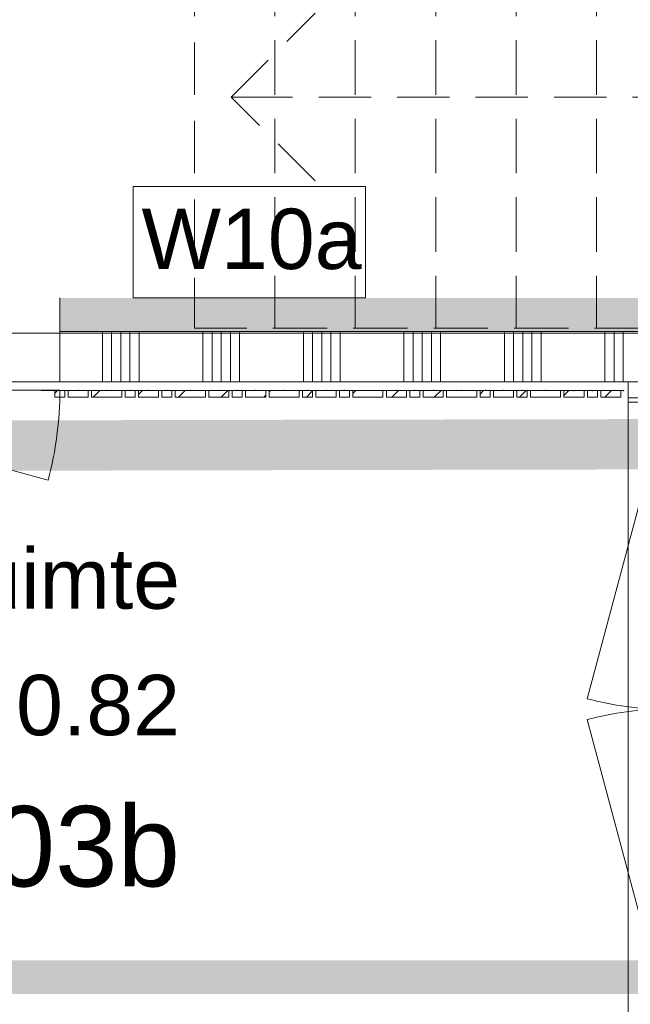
# Model space of a CAD drawing. Header units: millimetres. Extents: x -850 to 154668, y -80411 to 71019.
# Tile 202 of 236: x 75244 to 77066, y 8995 to 11931. Entities that reach past the tile are written whole.
import ezdxf
from ezdxf.enums import TextEntityAlignment as Align

# ---------------------------------------------------------------- set-up
doc = ezdxf.new("R2010")
doc.units = ezdxf.units.MM
doc.header["$MEASUREMENT"] = 0
for name, pattern in [('B0103', [8750, 2500, -1250, 2500, -1250, 0, -1250]), ('B0701', [234.119993, 155.999994, -78.119999]), ('B0703', [468.700004, 312.5, -156.200004])]:
    doc.linetypes.add(name, pattern=pattern)
for name, color, linetype in [('Info Wandafwerking aanduiding', 7, 'Continuous'), ('Info Wandafwerking aanduiding Doorsnede-arcering', 7, 'Continuous'), ('New_22 NC Binnenwanden', 7, 'Continuous'), ('New_22 NC Binnenwanden Deuren', 7, 'Continuous'), ('New_22 NC Binnenwanden Doorsnede-arcering', 7, 'Continuous'), ('New_24 Trappen', 7, 'Continuous'), ('New_Info Wandafwerking aanduiding', 7, 'Continuous'), ('New_Info Wandafwerking aanduiding Doorsnede-arcering', 7, 'Continuous'), ('New_Z Ruimtefuncties', 7, 'Continuous'), ('New_Z Ruimtefuncties Zone omranding', 7, 'Continuous'), ('New_Z Ruimtefuncties Zone tekst', 7, 'Continuous')]:
    doc.layers.add(name, color=color, linetype=linetype)
doc.styles.add('GENERATED_STYLE_1', font='arial.ttf')
doc.styles.add('GENERATED_STYLE_2', font='arial.ttf')
doc.linetypes.add('Regenwater', pattern='A,0,[1,UO-720 _wandafwerkingen BG_2022-06-211.Shx,S=11.404762,R=0,X=0,Y=0.005006],-1499.5,0', length=1499.5)
pattern_1 = [(45, (0, 0), (-63.63961, 63.63961), [])]

# ---------------------------------------------------------------- blocks, each defined once
blk = doc.blocks.new('Stair_3_1')
at = {"layer": 'New_24 Trappen', "color": 7, "linetype": 'B0701', "lineweight": 0}
for p, q in [((75765.3, 12331.2), (75765.3, 11011.2)), ((76005.3, 12331.2), (76005.3, 11011.2)), ((76005.3, 11011.2), (76005.3, 12331.2)), ((76245.3, 12331.2), (76245.3, 11011.2)), ((76245.3, 11011.2), (76245.3, 12331.2)), ((76485.3, 12331.2), (76485.3, 11011.2)), ((76485.3, 11011.2), (76485.3, 12331.2)), ((76725.3, 12331.2), (76725.3, 11011.2)), ((76725.3, 11011.2), (76725.3, 12331.2)), ((76965.3, 12331.2), (76965.3, 11011.2)), ((76965.3, 11011.2), (76965.3, 12331.2)), ((75875.1, 11699.8), (76125.1, 11949.8)), ((76005.3, 11699.8), (75875.1, 11699.8)), ((76125.1, 11449.8), (75875.1, 11699.8)), ((78165.3, 11699.8), (76005.3, 11699.8)), ((75765.3, 11011.2), (76005.3, 11011.2)), ((76005.3, 11011.2), (76245.3, 11011.2)), ((76245.3, 11011.2), (76485.3, 11011.2)), ((76485.3, 11011.2), (76725.3, 11011.2)), ((76725.3, 11011.2), (76965.3, 11011.2)), ((76965.3, 11011.2), (77205.3, 11011.2))]:
    blk.add_line(p, q, dxfattribs=at)
blk = doc.blocks.new('*X360')
at = {"layer": 'New_22 NC Binnenwanden Doorsnede-arcering', "color": 254, "linetype": 'Continuous', "lineweight": 0, "true_color": 0xe9ebeb}
for p, q in [((75490.3, 10850.7), (75490.3, 11000.7)), ((75517.7, 10850.7), (75517.7, 11000.7)), ((75545.1, 10850.7), (75545.1, 11000.7)), ((75572.6, 10850.7), (75572.6, 11000.7)), ((75600, 10850.7), (75600, 11000.7)), ((75790.3, 10850.7), (75790.3, 11000.7)), ((75817.7, 10850.7), (75817.7, 11000.7)), ((75845.1, 10850.7), (75845.1, 11000.7)), ((75872.6, 10850.7), (75872.6, 11000.7)), ((75900, 10850.7), (75900, 11000.7)), ((76090.3, 10850.7), (76090.3, 11000.7)), ((76117.7, 10850.7), (76117.7, 11000.7)), ((76145.1, 10850.7), (76145.1, 11000.7)), ((76172.6, 10850.7), (76172.6, 11000.7)), ((76200, 10850.7), (76200, 11000.7)), ((76390.3, 10850.7), (76390.3, 11000.7)), ((76417.7, 10850.7), (76417.7, 11000.7)), ((76445.1, 10850.7), (76445.1, 11000.7)), ((76472.6, 10850.7), (76472.6, 11000.7)), ((76500, 10850.7), (76500, 11000.7)), ((76690.3, 10850.7), (76690.3, 11000.7)), ((76717.7, 10850.7), (76717.7, 11000.7)), ((76745.1, 10850.7), (76745.1, 11000.7)), ((76772.6, 10850.7), (76772.6, 11000.7)), ((76800, 10850.7), (76800, 11000.7)), ((76990.3, 10850.7), (76990.3, 11000.7)), ((77017.7, 10850.7), (77017.7, 11000.7)), ((77045.1, 10850.7), (77045.1, 11000.7))]:
    blk.add_line(p, q, dxfattribs=at)
blk = doc.blocks.new('D1 22_6')
at = {"layer": 'New_22 NC Binnenwanden Deuren', "color": 1, "linetype": 'Continuous', "lineweight": 0}
for q in [(-481.8, 267.6), (-517, 0)]:
    blk.add_line((517, 0), q, dxfattribs=at)
at = {"layer": 'New_22 NC Binnenwanden Deuren', "color": 7, "linetype": 'Continuous', "lineweight": 0}
for p, q in [((-517, -25), (-517, -139)), ((-517, -25), (-517, -139)), ((517, -25), (517, -139)), ((517, -25), (517, -139)), ((-517, -139), (-517, -175)), ((517, -139), (517, -175))]:
    blk.add_line(p, q, dxfattribs=at)
at = {"layer": 'New_22 NC Binnenwanden Deuren', "color": 1, "linetype": 'Continuous', "lineweight": 0}
blk.add_arc((517, 0), 1034, 165, 180, dxfattribs=at)
blk = doc.blocks.new('Wall_85_1', base_point=(74268, 10850.7))
at = {"layer": 'New_22 NC Binnenwanden', "color": 8, "linetype": 'Continuous', "lineweight": 0, "true_color": 0x778488}
for p, q in [((75363.7, 10964.7), (75363.7, 11000.7)), ((75363.7, 10850.7), (75363.7, 10964.7))]:
    blk.add_line(p, q, dxfattribs=at)
at = {"layer": 'New_22 NC Binnenwanden', "color": 8, "linetype": 'Continuous', "lineweight": 0, "true_color": 0x778488, "flags": 128}
for points in [[(79555, 11000.7), (75363.7, 11000.7)], [(75363.7, 10850.7), (79555, 10850.7)]]:
    blk.add_lwpolyline(points, dxfattribs=at)
at = {"layer": 'New_22 NC Binnenwanden', "color": 8, "lineweight": 0, "true_color": 0x778488}
blk.add_blockref('*X360', (0, 0), dxfattribs=at)
at = {"layer": 'New_22 NC Binnenwanden Deuren', "color": 1, "linetype": 'Continuous', "lineweight": 0, "zscale": 1000, "rotation": 180}
blk.add_blockref('D1 22_6', (74846.7, 10825.7), dxfattribs=at)
blk = doc.blocks.new('Curtain Wall_13_1')
at = {"layer": 'New_22 NC Binnenwanden Doorsnede-arcering', "linetype": 'Continuous', "lineweight": 0, "true_color": 0x000000}
h = blk.add_hatch(dxfattribs=at)
h.set_pattern_fill('310_Naaldhout__01__0001', color=18, style=0, pattern_type=2)
h.set_pattern_definition(pattern_1)
h.paths.add_polyline_path([(75348, 10805.4), (75378, 10805.4), (75378, 10825.4), (75348, 10825.4)])
h = blk.add_hatch(dxfattribs=at)
h.set_pattern_fill('310_Naaldhout__01__0001', color=18, style=0, pattern_type=2)
h.set_pattern_definition(pattern_1)
h.paths.add_polyline_path([(75388, 10805.4), (75448, 10805.4), (75448, 10825.4), (75388, 10825.4)])
h = blk.add_hatch(dxfattribs=at)
h.set_pattern_fill('310_Naaldhout__01__0001', color=18, style=0, pattern_type=2)
h.set_pattern_definition(pattern_1)
h.paths.add_polyline_path([(75458, 10805.4), (75548, 10805.4), (75548, 10825.4), (75458, 10825.4)])
h = blk.add_hatch(dxfattribs=at)
h.set_pattern_fill('310_Naaldhout__01__0001', color=18, style=0, pattern_type=2)
h.set_pattern_definition(pattern_1)
h.paths.add_polyline_path([(75558, 10805.4), (75588, 10805.4), (75588, 10825.4), (75558, 10825.4)])
h = blk.add_hatch(dxfattribs=at)
h.set_pattern_fill('310_Naaldhout__01__0001', color=18, style=0, pattern_type=2)
h.set_pattern_definition(pattern_1)
h.paths.add_polyline_path([(75598, 10805.4), (75658, 10805.4), (75658, 10825.4), (75598, 10825.4)])
h = blk.add_hatch(dxfattribs=at)
h.set_pattern_fill('310_Naaldhout__01__0001', color=18, style=0, pattern_type=2)
h.set_pattern_definition(pattern_1)
h.paths.add_polyline_path([(75668, 10805.4), (75698, 10805.3), (75698, 10825.3), (75668, 10825.4)])
h = blk.add_hatch(dxfattribs=at)
h.set_pattern_fill('310_Naaldhout__01__0001', color=18, style=0, pattern_type=2)
h.set_pattern_definition(pattern_1)
h.paths.add_polyline_path([(75708, 10805.3), (75798, 10805.3), (75798, 10825.3), (75708, 10825.3)])
h = blk.add_hatch(dxfattribs=at)
h.set_pattern_fill('310_Naaldhout__01__0001', color=18, style=0, pattern_type=2)
h.set_pattern_definition(pattern_1)
h.paths.add_polyline_path([(75808, 10805.3), (75868, 10805.3), (75868, 10825.3), (75808, 10825.3)])
h = blk.add_hatch(dxfattribs=at)
h.set_pattern_fill('310_Naaldhout__01__0001', color=18, style=0, pattern_type=2)
h.set_pattern_definition(pattern_1)
h.paths.add_polyline_path([(75878, 10805.3), (75908, 10805.3), (75908, 10825.3), (75878, 10825.3)])
h = blk.add_hatch(dxfattribs=at)
h.set_pattern_fill('310_Naaldhout__01__0001', color=18, style=0, pattern_type=2)
h.set_pattern_definition(pattern_1)
h.paths.add_polyline_path([(75918, 10805.3), (75978, 10805.3), (75978, 10825.3), (75918, 10825.3)])
h = blk.add_hatch(dxfattribs=at)
h.set_pattern_fill('310_Naaldhout__01__0001', color=18, style=0, pattern_type=2)
h.set_pattern_definition(pattern_1)
h.paths.add_polyline_path([(75988, 10805.3), (76078, 10805.2), (76078, 10825.2), (75988, 10825.3)])
h = blk.add_hatch(dxfattribs=at)
h.set_pattern_fill('310_Naaldhout__01__0001', color=18, style=0, pattern_type=2)
h.set_pattern_definition(pattern_1)
h.paths.add_polyline_path([(76088, 10805.2), (76118, 10805.2), (76118, 10825.2), (76088, 10825.2)])
h = blk.add_hatch(dxfattribs=at)
h.set_pattern_fill('310_Naaldhout__01__0001', color=18, style=0, pattern_type=2)
h.set_pattern_definition(pattern_1)
h.paths.add_polyline_path([(76128, 10805.2), (76188, 10805.2), (76188, 10825.2), (76128, 10825.2)])
h = blk.add_hatch(dxfattribs=at)
h.set_pattern_fill('310_Naaldhout__01__0001', color=18, style=0, pattern_type=2)
h.set_pattern_definition(pattern_1)
h.paths.add_polyline_path([(76198, 10805.2), (76228, 10805.2), (76228, 10825.2), (76198, 10825.2)])
h = blk.add_hatch(dxfattribs=at)
h.set_pattern_fill('310_Naaldhout__01__0001', color=18, style=0, pattern_type=2)
h.set_pattern_definition(pattern_1)
h.paths.add_polyline_path([(76238, 10805.2), (76328, 10805.2), (76328, 10825.2), (76238, 10825.2)])
h = blk.add_hatch(dxfattribs=at)
h.set_pattern_fill('310_Naaldhout__01__0001', color=18, style=0, pattern_type=2)
h.set_pattern_definition(pattern_1)
h.paths.add_polyline_path([(76338, 10805.2), (76398, 10805.2), (76398, 10825.2), (76338, 10825.2)])
h = blk.add_hatch(dxfattribs=at)
h.set_pattern_fill('310_Naaldhout__01__0001', color=18, style=0, pattern_type=2)
h.set_pattern_definition(pattern_1)
h.paths.add_polyline_path([(76408, 10805.2), (76438, 10805.2), (76438, 10825.2), (76408, 10825.2)])
h = blk.add_hatch(dxfattribs=at)
h.set_pattern_fill('310_Naaldhout__01__0001', color=18, style=0, pattern_type=2)
h.set_pattern_definition(pattern_1)
h.paths.add_polyline_path([(76448, 10805.2), (76508, 10805.1), (76508, 10825.1), (76448, 10825.2)])
h = blk.add_hatch(dxfattribs=at)
h.set_pattern_fill('310_Naaldhout__01__0001', color=18, style=0, pattern_type=2)
h.set_pattern_definition(pattern_1)
h.paths.add_polyline_path([(76518, 10805.1), (76608, 10805.1), (76608, 10825.1), (76518, 10825.1)])
h = blk.add_hatch(dxfattribs=at)
h.set_pattern_fill('310_Naaldhout__01__0001', color=18, style=0, pattern_type=2)
h.set_pattern_definition(pattern_1)
h.paths.add_polyline_path([(76618, 10805.1), (76648, 10805.1), (76648, 10825.1), (76618, 10825.1)])
h = blk.add_hatch(dxfattribs=at)
h.set_pattern_fill('310_Naaldhout__01__0001', color=18, style=0, pattern_type=2)
h.set_pattern_definition(pattern_1)
h.paths.add_polyline_path([(76658, 10805.1), (76718, 10805.1), (76718, 10825.1), (76658, 10825.1)])
h = blk.add_hatch(dxfattribs=at)
h.set_pattern_fill('310_Naaldhout__01__0001', color=18, style=0, pattern_type=2)
h.set_pattern_definition(pattern_1)
h.paths.add_polyline_path([(76728, 10805.1), (76758, 10805.1), (76758, 10825.1), (76728, 10825.1)])
h = blk.add_hatch(dxfattribs=at)
h.set_pattern_fill('310_Naaldhout__01__0001', color=18, style=0, pattern_type=2)
h.set_pattern_definition(pattern_1)
h.paths.add_polyline_path([(76768, 10805.1), (76858, 10805), (76858, 10825), (76768, 10825.1)])
h = blk.add_hatch(dxfattribs=at)
h.set_pattern_fill('310_Naaldhout__01__0001', color=18, style=0, pattern_type=2)
h.set_pattern_definition(pattern_1)
h.paths.add_polyline_path([(76868, 10805), (76928, 10805), (76928, 10825), (76868, 10825)])
h = blk.add_hatch(dxfattribs=at)
h.set_pattern_fill('310_Naaldhout__01__0001', color=18, style=0, pattern_type=2)
h.set_pattern_definition(pattern_1)
h.paths.add_polyline_path([(76938, 10805), (76968, 10805), (76968, 10825), (76938, 10825)])
h = blk.add_hatch(dxfattribs=at)
h.set_pattern_fill('310_Naaldhout__01__0001', color=18, style=0, pattern_type=2)
h.set_pattern_definition(pattern_1)
h.paths.add_polyline_path([(76978, 10805), (77038, 10805), (77038, 10825), (76978, 10825)])
at = {"layer": 'New_22 NC Binnenwanden', "color": 9, "linetype": 'B0703', "lineweight": 0}
for p, q in [((75363, 10825.4), (75308, 10825.4)), ((75418, 10825.4), (75363, 10825.4)), ((75503, 10825.4), (75418, 10825.4)), ((75573, 10825.4), (75503, 10825.4)), ((75628, 10825.4), (75573, 10825.4)), ((75683, 10825.3), (75628, 10825.4)), ((75753, 10825.3), (75683, 10825.3)), ((75838, 10825.3), (75753, 10825.3)), ((75893, 10825.3), (75838, 10825.3)), ((75948, 10825.3), (75893, 10825.3)), ((76033, 10825.3), (75948, 10825.3)), ((76103, 10825.2), (76033, 10825.3)), ((76158, 10825.2), (76103, 10825.2)), ((76213, 10825.2), (76158, 10825.2)), ((76283, 10825.2), (76213, 10825.2)), ((76368, 10825.2), (76283, 10825.2)), ((76423, 10825.2), (76368, 10825.2)), ((76478, 10825.1), (76423, 10825.2)), ((76563, 10825.1), (76478, 10825.1)), ((76633, 10825.1), (76563, 10825.1)), ((76688, 10825.1), (76633, 10825.1)), ((76743, 10825.1), (76688, 10825.1)), ((76813, 10825.1), (76743, 10825.1)), ((76898, 10825), (76813, 10825.1)), ((76953, 10825), (76898, 10825)), ((77008, 10825), (76953, 10825)), ((77046.3, 10825), (77008, 10825))]:
    blk.add_line(p, q, dxfattribs=at)
at = {"layer": 'New_22 NC Binnenwanden', "color": 1, "linetype": 'Continuous', "lineweight": 0}
for p, q in [((75308, 10825.4), (75363, 10825.4)), ((75363, 10825.4), (75418, 10825.4)), ((75418, 10825.4), (75503, 10825.4)), ((75503, 10825.4), (75573, 10825.4)), ((75573, 10825.4), (75628, 10825.4)), ((75628, 10825.4), (75683, 10825.3)), ((75683, 10825.3), (75753, 10825.3)), ((75753, 10825.3), (75838, 10825.3)), ((75838, 10825.3), (75893, 10825.3)), ((75893, 10825.3), (75948, 10825.3)), ((75948, 10825.3), (76033, 10825.3)), ((76033, 10825.3), (76103, 10825.2)), ((76103, 10825.2), (76158, 10825.2)), ((76158, 10825.2), (76213, 10825.2)), ((76213, 10825.2), (76283, 10825.2)), ((76283, 10825.2), (76368, 10825.2)), ((76368, 10825.2), (76423, 10825.2)), ((76423, 10825.2), (76478, 10825.1)), ((76478, 10825.1), (76563, 10825.1)), ((76563, 10825.1), (76633, 10825.1)), ((76633, 10825.1), (76688, 10825.1)), ((76688, 10825.1), (76743, 10825.1)), ((76743, 10825.1), (76813, 10825.1)), ((76813, 10825.1), (76898, 10825)), ((76898, 10825), (76953, 10825)), ((76953, 10825), (77008, 10825)), ((77008, 10825), (77046.3, 10825))]:
    blk.add_line(p, q, dxfattribs=at)
at = {"layer": 'New_22 NC Binnenwanden', "color": 7, "linetype": 'Continuous', "lineweight": 0}
for p, q in [((75348, 10825.4), (75348, 10805.4)), ((75378, 10825.4), (75348, 10825.4)), ((75378, 10805.4), (75348, 10805.4)), ((75378, 10825.4), (75378, 10805.4)), ((75388, 10825.4), (75388, 10805.4)), ((75388, 10825.4), (75448, 10825.4)), ((75388, 10805.4), (75448, 10805.4)), ((75448, 10825.4), (75448, 10805.4)), ((75458, 10825.4), (75458, 10805.4)), ((75458, 10825.4), (75548, 10825.4)), ((75458, 10805.4), (75548, 10805.4)), ((75548, 10825.4), (75548, 10805.4)), ((75558, 10825.4), (75558, 10805.4)), ((75588, 10825.4), (75558, 10825.4)), ((75588, 10805.4), (75558, 10805.4)), ((75588, 10825.4), (75588, 10805.4)), ((75598, 10825.4), (75598, 10805.4)), ((75598, 10825.4), (75658, 10825.4)), ((75598, 10805.4), (75658, 10805.4)), ((75658, 10825.4), (75658, 10805.4)), ((75668, 10825.4), (75668, 10805.4)), ((75698, 10825.3), (75668, 10825.4)), ((75698, 10805.3), (75668, 10805.4)), ((75698, 10825.3), (75698, 10805.3)), ((75708, 10825.3), (75708, 10805.3)), ((75708, 10825.3), (75798, 10825.3)), ((75708, 10805.3), (75798, 10805.3)), ((75798, 10825.3), (75798, 10805.3)), ((75808, 10825.3), (75808, 10805.3)), ((75808, 10825.3), (75868, 10825.3)), ((75808, 10805.3), (75868, 10805.3)), ((75868, 10825.3), (75868, 10805.3)), ((75878, 10825.3), (75878, 10805.3)), ((75908, 10825.3), (75878, 10825.3)), ((75908, 10805.3), (75878, 10805.3)), ((75908, 10825.3), (75908, 10805.3)), ((75918, 10825.3), (75918, 10805.3)), ((75918, 10825.3), (75978, 10825.3)), ((75918, 10805.3), (75978, 10805.3)), ((75978, 10825.3), (75978, 10805.3)), ((75988, 10825.3), (75988, 10805.3)), ((75988, 10825.3), (76078, 10825.2)), ((75988, 10805.3), (76078, 10805.2)), ((76078, 10825.2), (76078, 10805.2)), ((76088, 10825.2), (76088, 10805.2)), ((76118, 10825.2), (76088, 10825.2)), ((76118, 10805.2), (76088, 10805.2)), ((76118, 10825.2), (76118, 10805.2)), ((76128, 10825.2), (76128, 10805.2)), ((76128, 10825.2), (76188, 10825.2)), ((76128, 10805.2), (76188, 10805.2)), ((76188, 10825.2), (76188, 10805.2)), ((76198, 10825.2), (76198, 10805.2)), ((76228, 10825.2), (76198, 10825.2)), ((76228, 10805.2), (76198, 10805.2)), ((76228, 10825.2), (76228, 10805.2)), ((76238, 10825.2), (76238, 10805.2)), ((76238, 10825.2), (76328, 10825.2)), ((76238, 10805.2), (76328, 10805.2)), ((76328, 10825.2), (76328, 10805.2)), ((76338, 10825.2), (76338, 10805.2)), ((76338, 10825.2), (76398, 10825.2)), ((76338, 10805.2), (76398, 10805.2)), ((76398, 10825.2), (76398, 10805.2)), ((76408, 10825.2), (76408, 10805.2)), ((76438, 10825.2), (76408, 10825.2)), ((76438, 10805.2), (76408, 10805.2)), ((76438, 10825.2), (76438, 10805.2)), ((76448, 10825.2), (76448, 10805.2)), ((76448, 10825.2), (76508, 10825.1)), ((76448, 10805.2), (76508, 10805.1)), ((76508, 10825.1), (76508, 10805.1)), ((76518, 10825.1), (76518, 10805.1)), ((76518, 10825.1), (76608, 10825.1)), ((76518, 10805.1), (76608, 10805.1)), ((76608, 10825.1), (76608, 10805.1)), ((76618, 10825.1), (76618, 10805.1)), ((76648, 10825.1), (76618, 10825.1)), ((76648, 10805.1), (76618, 10805.1)), ((76648, 10825.1), (76648, 10805.1)), ((76658, 10825.1), (76658, 10805.1)), ((76658, 10825.1), (76718, 10825.1)), ((76658, 10805.1), (76718, 10805.1)), ((76718, 10825.1), (76718, 10805.1)), ((76728, 10825.1), (76728, 10805.1)), ((76758, 10825.1), (76728, 10825.1)), ((76758, 10805.1), (76728, 10805.1)), ((76758, 10825.1), (76758, 10805.1)), ((76768, 10825.1), (76768, 10805.1)), ((76768, 10825.1), (76858, 10825)), ((76768, 10805.1), (76858, 10805)), ((76858, 10825), (76858, 10805)), ((76868, 10825), (76868, 10805)), ((76868, 10825), (76928, 10825)), ((76868, 10805), (76928, 10805)), ((76928, 10825), (76928, 10805)), ((76938, 10825), (76938, 10805)), ((76968, 10825), (76938, 10825)), ((76968, 10805), (76938, 10805)), ((76968, 10825), (76968, 10805)), ((76978, 10825), (76978, 10805)), ((76978, 10825), (77038, 10825)), ((76978, 10805), (77038, 10805)), ((77038, 10825), (77038, 10805))]:
    blk.add_line(p, q, dxfattribs=at)
at = {"layer": 'New_22 NC Binnenwanden', "color": 9, "linetype": 'B0703', "lineweight": 0}
for p in [(75308, 10825.4), (75363, 10825.4), (75418, 10825.4), (75503, 10825.4), (75573, 10825.4), (75628, 10825.4), (75683, 10825.3), (75753, 10825.3), (75838, 10825.3), (75893, 10825.3), (75948, 10825.3), (76033, 10825.3), (76103, 10825.2), (76158, 10825.2), (76213, 10825.2), (76283, 10825.2), (76368, 10825.2), (76423, 10825.2), (76478, 10825.1), (76563, 10825.1), (76633, 10825.1), (76688, 10825.1), (76743, 10825.1), (76813, 10825.1), (76898, 10825), (76953, 10825), (77008, 10825), (77046.3, 10825)]:
    blk.add_point(p, dxfattribs=at)
at = {"layer": 'New_22 NC Binnenwanden', "color": 1, "linetype": 'Continuous', "lineweight": 0}
for p in [(75308, 10825.4), (75363, 10825.4), (75418, 10825.4), (75503, 10825.4), (75573, 10825.4), (75628, 10825.4), (75683, 10825.3), (75753, 10825.3), (75838, 10825.3), (75893, 10825.3), (75948, 10825.3), (76033, 10825.3), (76103, 10825.2), (76158, 10825.2), (76213, 10825.2), (76283, 10825.2), (76368, 10825.2), (76423, 10825.2), (76478, 10825.1), (76563, 10825.1), (76633, 10825.1), (76688, 10825.1), (76743, 10825.1), (76813, 10825.1), (76898, 10825), (76953, 10825), (77008, 10825), (77046.3, 10825)]:
    blk.add_point(p, dxfattribs=at)
blk = doc.blocks.new('Wall_404_1', base_point=(75363.7, 11001))
at = {"layer": 'Info Wandafwerking aanduiding Doorsnede-arcering', "linetype": 'Continuous', "lineweight": 0, "true_color": 0xd21034}
blk.add_hatch(color=242, dxfattribs=at).paths.add_polyline_path([(75363.7, 11001), (79555, 11001), (79555, 11101), (75363.7, 11101)])
at = {"layer": 'Info Wandafwerking aanduiding', "color": 9, "linetype": 'Continuous', "lineweight": 0, "flags": 128}
blk.add_lwpolyline([(75363.7, 11101), (75363.7, 11001)], dxfattribs=at)
blk = doc.blocks.new('*X2581')
at = {"layer": 'New_22 NC Binnenwanden Doorsnede-arcering', "color": 254, "linetype": 'Continuous', "lineweight": 0, "true_color": 0xe9ebeb}
blk.add_line((77160, 10803.4), (77060, 10803.4), dxfattribs=at)
blk = doc.blocks.new('D2 22_6')
at = {"layer": 'New_22 NC Binnenwanden Deuren', "color": 1, "linetype": 'Continuous', "lineweight": 0}
for p, q in [((-915, 0), (-31.2, 236.8)), ((915, 0), (31.2, 236.8)), ((-915, 0), (0, 0)), ((915, 0), (0, 0))]:
    blk.add_line(p, q, dxfattribs=at)
at = {"layer": 'New_22 NC Binnenwanden Deuren', "color": 1, "linetype": 'B0103', "lineweight": 0}
for p, q in [((-915, 0), (-31.2, -236.8)), ((-915, 0), (0, 0)), ((915, 0), (0, 0)), ((915, 0), (31.2, -236.8))]:
    blk.add_line(p, q, dxfattribs=at)
at = {"layer": 'New_22 NC Binnenwanden Deuren', "color": 7, "linetype": 'Continuous', "lineweight": 0}
for p, q in [((-915, -14), (-915, -114)), ((-915, -14), (-915, -114)), ((915, -14), (915, -114)), ((915, -14), (915, -114))]:
    blk.add_line(p, q, dxfattribs=at)
at = {"layer": 'New_22 NC Binnenwanden Deuren', "color": 1, "linetype": 'Continuous', "lineweight": 0}
for centre, start, end in [((-915, 0), 0, 15), ((915, 0), 165, 180), ((-915, 0), 345, 0), ((915, 0), 180, 195)]:
    blk.add_arc(centre, 915, start, end, dxfattribs=at)
blk = doc.blocks.new('Wall_516_1', base_point=(77110.1, 8950))
at = {"layer": 'New_22 NC Binnenwanden', "color": 8, "linetype": 'Continuous', "lineweight": 0, "true_color": 0x778488}
for p, q in [((77160, 10790), (77060, 10790)), ((77160.1, 8960), (77060.1, 8960))]:
    blk.add_line(p, q, dxfattribs=at)
at = {"layer": 'New_22 NC Binnenwanden', "color": 8, "linetype": 'Continuous', "lineweight": 0, "true_color": 0x778488, "flags": 128}
for points in [[(77060, 10850.7), (77160, 10850.7)], [(77060, 10850.7), (77060, 10790)], [(77160, 10790), (77160, 10850.7)], [(77060.1, 8960), (77060.1, 8950)], [(77160.1, 8950), (77160.1, 8960)], [(77060.1, 8950), (77160.1, 8950)]]:
    blk.add_lwpolyline(points, dxfattribs=at)
at = {"layer": 'New_22 NC Binnenwanden', "color": 8, "lineweight": 0, "true_color": 0x778488}
blk.add_blockref('*X2581', (0, 0), dxfattribs=at)
at = {"layer": 'New_22 NC Binnenwanden Deuren', "color": 1, "linetype": 'Continuous', "lineweight": 0, "zscale": 1000, "rotation": 270.0024925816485}
blk.add_blockref('D2 22_6', (77174, 9875), dxfattribs=at)
blk = doc.blocks.new('Verkeersruimte_0.82_39_1', base_point=(74893.4, 9829.7))
at = {"layer": 'New_Z Ruimtefuncties Zone tekst', "color": 2, "lineweight": 0}
for tag, height, style, p in [('DUMMY_938', 180, 'GENERATED_STYLE_1', (75722.1, 10395.5)), ('ROOM_NAME', 180, 'GENERATED_STYLE_1', (75722.1, 10354.3)), ('DUMMY_939', 180, 'GENERATED_STYLE_1', (75722.1, 10018.3)), ('ROOM_NUMBER', 180, 'GENERATED_STYLE_1', (75722.1, 9977.2)), ('stWallCovering', 240, 'GENERATED_STYLE_2', (75722.1, 9586.3))]:
    blk.add_attdef(tag, text='', height=height, dxfattribs=dict(at, style=style)).set_placement(p, align=Align.TOP_RIGHT)
at = {"layer": 'New_Z Ruimtefuncties Zone tekst', "color": 2, "lineweight": 0, "style": 'GENERATED_STYLE_2'}
blk.add_attdef('DUMMY_940', text='', height=240, dxfattribs=at).set_placement((74064.8, 9641.2), align=Align.TOP_LEFT)
blk = doc.blocks.new('Wall_719_1', base_point=(44365.9, 9025.9))
at = {"layer": 'New_Info Wandafwerking aanduiding Doorsnede-arcering', "linetype": 'Continuous', "lineweight": 0}
blk.add_hatch(color=1, dxfattribs=at).paths.add_polyline_path([(87837.1, 9125.9), (44365.9, 9125.9), (44365.9, 9025.9), (87837.1, 9025.9)])
blk = doc.blocks.new('Wall_764_1', base_point=(74268, 10734))
at = {"layer": 'New_Info Wandafwerking aanduiding Doorsnede-arcering', "linetype": 'Continuous', "lineweight": 0, "true_color": 0x99a3a6}
blk.add_hatch(color=253, dxfattribs=at).paths.add_polyline_path([(74268.2, 10584), (79660.5, 10595.1), (79656.3, 10745.1), (74268, 10734)])

msp = doc.modelspace()

# ---------------------------------------------------------------- linework, layer by layer
at = {"layer": 'Info Wandafwerking aanduiding', "color": 9, "linetype": 'Continuous', "lineweight": 0, "flags": 128}
msp.add_lwpolyline([(75582.2, 11433.8), (76275.7, 11433.8), (76275.7, 11101), (75582.2, 11101)], close=True, dxfattribs=at)
at = {"layer": 'New_Z Ruimtefuncties Zone omranding', "color": 41, "linetype": 'Continuous', "lineweight": 0, "true_color": 0xffeeaa, "flags": 128}
msp.add_lwpolyline([(74268, 15106.7, 0.414211), (73312.6, 14150), (73312.6, 11994.6), (73314.3, 11994.6, 0.414214), (74223.4, 10996.3), (74223.4, 10995.9), (79555, 10995.9, 0.414214), (80510.4, 11951.3), (80510.4, 14150, 0.414214), (79555, 15105.4), (77760, 15105.4)], format="xyb", close=True, dxfattribs=at)
msp.add_lwpolyline([(44410, 8950), (66960, 8950), (77060, 8950), (77060, 10850.6), (74268, 10850.6), (74268, 9950), (60820.8, 9950)], dxfattribs=at)

# ---------------------------------------------------------------- block references
at = {"layer": 'Info Wandafwerking aanduiding', "color": 1, "lineweight": 0}
msp.add_blockref('Wall_404_1', (75363.7, 11001), dxfattribs=at)
at = {"layer": 'New_22 NC Binnenwanden', "color": 8, "lineweight": 0, "true_color": 0x778488}
for name, p in [('Wall_85_1', (74268, 10850.7)), ('Wall_516_1', (77110.1, 8950))]:
    msp.add_blockref(name, p, dxfattribs=at)
at = {"layer": 'New_22 NC Binnenwanden', "linetype": 'Continuous', "lineweight": 0}
msp.add_blockref('Curtain Wall_13_1', (0, 0), dxfattribs=at)
at = {"layer": 'New_24 Trappen', "color": 7, "linetype": 'Regenwater', "lineweight": 0}
msp.add_blockref('Stair_3_1', (0, 0), dxfattribs=at)
at = {"layer": 'New_Info Wandafwerking aanduiding', "color": 1, "lineweight": 0}
for name, p in [('Wall_764_1', (74268, 10734)), ('Wall_719_1', (44365.9, 9025.9))]:
    msp.add_blockref(name, p, dxfattribs=at)
at = {"layer": 'New_Z Ruimtefuncties', "color": 2, "linetype": 'Continuous', "lineweight": 0}
msp.add_blockref('Verkeersruimte_0.82_39_1', (74893.4, 9829.7), dxfattribs=at).add_auto_attribs({'ROOM_NAME': 'Verkeersruimte', 'ROOM_NUMBER': '0.82', 'stWallCovering': 'W03b'})

# ---------------------------------------------------------------- texts
at = {"layer": 'Info Wandafwerking aanduiding', "color": 2, "linetype": 'Continuous', "lineweight": 0, "insert": (75607.2, 11184.7), "char_height": 180, "attachment_point": 7, "style": 'GENERATED_STYLE_1'}
msp.add_mtext('\\A1;{\\pql;\\fArial|b0|i0|c0|p38;W10a}', dxfattribs=at)

doc.saveas('drawing.dxf')
